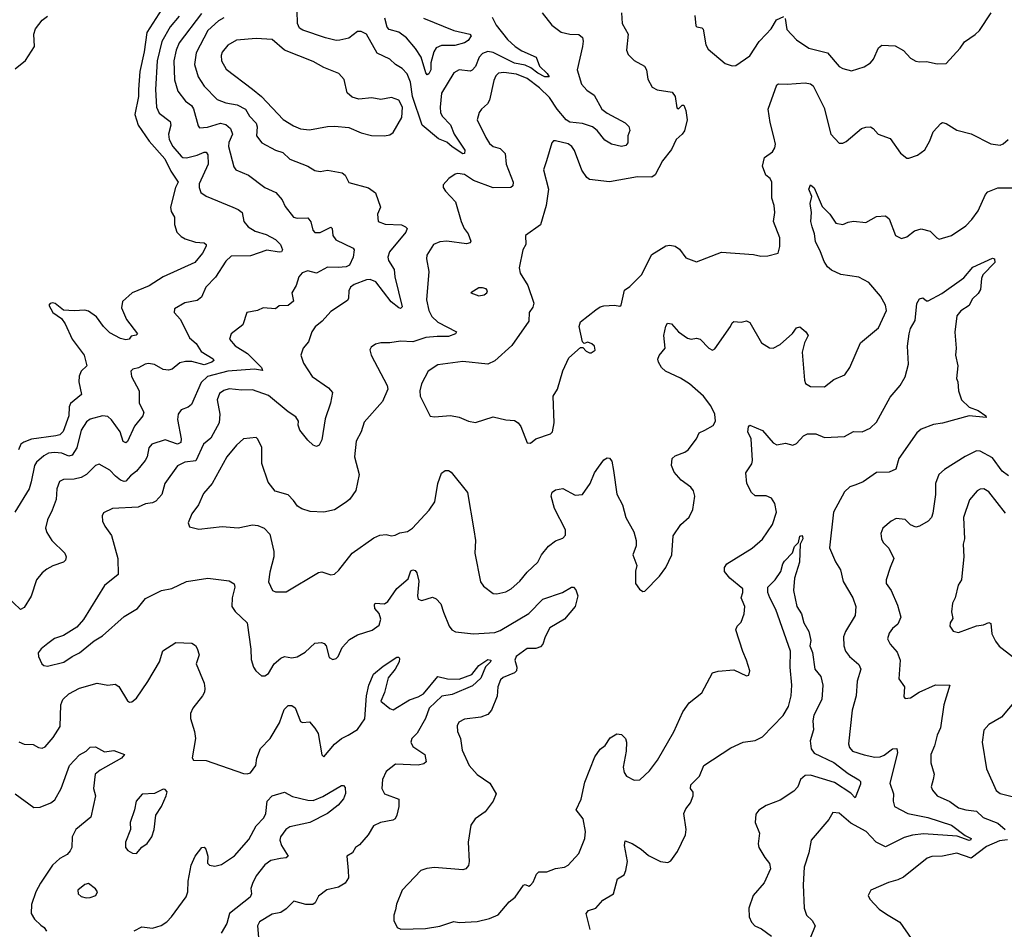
# Model space of a CAD drawing. Extents: x 2133489 to 2292442, y 756223 to 916462.
# Tile 244 of 256: x 2196350 to 2201871, y 876636 to 881736. Entities that reach past the tile are written whole.
import ezdxf

# ---------------------------------------------------------------- set-up
doc = ezdxf.new("R2010")
doc.units = 0

msp = doc.modelspace()

# ---------------------------------------------------------------- linework, layer by layer
at = {"layer": '0CON20XD'}
for points in [[(2197197.2, 881875), (2197063.2, 881665), (2197048, 881555), (2197023.8, 881445), (2197015.6, 881344.4), (2197015.2, 881305), (2196995.3, 881205), (2197013.8, 881145), (2197075.3, 881055), (2197164.2, 880955), (2197196.7, 880886.7), (2197237.8, 880825), (2197222.7, 880795), (2197196.2, 880685), (2197199.6, 880659.6), (2197218.1, 880628.1), (2197217.5, 880587.5), (2197231.4, 880545), (2197255, 880520), (2197278.1, 880508.1), (2197335, 880488.5), (2197384.3, 880484.3), (2197395.8, 880475.8), (2197396.1, 880466.1), (2197375, 880426.7), (2197331.2, 880375), (2197155, 880293.3), (2197075, 880243.1), (2196980.9, 880205), (2196925.6, 880155), (2196920.3, 880119.7)], [(2197369.8, 881770.2), (2197245, 881607.1), (2197227.4, 881565), (2197214.2, 881505), (2197218.7, 881398.7), (2197236.9, 881335), (2197279.8, 881279.8), (2197312.5, 881255), (2197325, 881235.7), (2197350.7, 881140.7), (2197358.8, 881128.8), (2197403.8, 881133.8), (2197475, 881156.6), (2197505, 881149.2), (2197531.2, 881125), (2197543.1, 881095), (2197522.7, 881047.3), (2197520, 881025), (2197551.2, 880911.2), (2197561.4, 880895), (2197633.3, 880863.3), (2197725, 880794.5), (2197786.7, 880766.7), (2197822.2, 880725), (2197839.3, 880689.3), (2197885, 880629.2), (2197905, 880622.2), (2197965.5, 880625.5), (2197981.7, 880601.7), (2197994.6, 880555), (2198005, 880541.9), (2198035, 880542.5), (2198095, 880572.5), (2198102.5, 880565), (2198106.5, 880525), (2198122.3, 880502.3), (2198219.2, 880455), (2198226, 880445), (2198220.5, 880405), (2198200, 880360), (2198180.6, 880349.4), (2198135.9, 880345.9), (2198075, 880347.5), (2198015, 880315.4), (2197965, 880327.1), (2197933.9, 880316.1), (2197915.7, 880295), (2197900.6, 880245), (2197875.6, 880205), (2197885, 880157.5), (2197855, 880134.3), (2197805, 880131.2), (2197785, 880114), (2197715, 880121.2), (2197684.1, 880105.9), (2197623.3, 880095), (2197601.2, 880025), (2197535.8, 879974.2), (2197526.2, 879945), (2197557.6, 879907.6), (2197627.8, 879865), (2197706, 879785), (2197711.7, 879768.3), (2197666.9, 879776.9), (2197516.7, 879765), (2197402.2, 879735), (2197367.8, 879702.2), (2197312.5, 879577.5), (2197295, 879563.1), (2197255, 879548.6), (2197238.9, 879525), (2197235.5, 879495), (2197255.2, 879385), (2197252.7, 879365), (2197235, 879356.8), (2197165, 879380.3), (2197090, 879355), (2197073.8, 879335), (2197064.5, 879285.5), (2197053.1, 879265), (2197005.8, 879204.3), (2196971.5, 879178.5), (2196945, 879148.9), (2196935, 879146.7), (2196915.8, 879155), (2196886.3, 879176.3), (2196855, 879210.5), (2196795, 879244.2), (2196775, 879236.9), (2196725, 879186.7), (2196695, 879169.2), (2196655, 879160), (2196595, 879157.7), (2196573.5, 879146.5), (2196557.5, 879105), (2196553.6, 879045), (2196532.7, 878985), (2196505, 878931.2), (2196494.5, 878884.5), (2196501.2, 878861.2), (2196530, 878815), (2196603.8, 878745), (2196610, 878725), (2196606.1, 878706.1), (2196595, 878694.3), (2196535, 878674.3), (2196502, 878655), (2196475, 878634), (2196445, 878596), (2196415, 878504.2), (2196375, 878440.8), (2196355, 878428), (2196275, 878503.8)], [(2197244.8, 881755.2), (2197193.3, 881696.7), (2197146.6, 881613.4), (2197121.7, 881505), (2197111.4, 881345), (2197116.9, 881245), (2197131.9, 881211.9), (2197194.4, 881165), (2197197.9, 881145), (2197184.1, 881095), (2197188.8, 881065), (2197209.4, 881025), (2197255, 880971.2), (2197265, 880963.3), (2197285, 880961.8), (2197345, 880976.5), (2197385, 880993.3), (2197395, 880992.5), (2197405, 880978), (2197406.8, 880925), (2197356.8, 880815), (2197355.5, 880795), (2197365, 880767.5), (2197395, 880745.6), (2197544.6, 880684.6), (2197575, 880672.2), (2197597.5, 880655), (2197607.5, 880605), (2197631.4, 880575), (2197670.9, 880550.9), (2197732.3, 880532.3), (2197785, 880503.1), (2197811.5, 880475), (2197824, 880445), (2197817.5, 880435), (2197805, 880433.3), (2197735, 880444.5), (2197645, 880412), (2197535, 880410.5), (2197505, 880382.9), (2197447.8, 880292.2), (2197393.2, 880236.8), (2197370, 880180), (2197345, 880162.2), (2197275, 880149.2), (2197218.8, 880115), (2197216.7, 880095), (2197252.5, 880055), (2197302.6, 879952.6), (2197339.9, 879919.9), (2197367.5, 879875), (2197434.5, 879835), (2197437.9, 879825), (2197426.4, 879815), (2197385, 879801.1), (2197315, 879819), (2197280.1, 879820.1), (2197247.9, 879812.1), (2197205, 879777.3), (2197185, 879770.7), (2197155, 879774.7), (2197105, 879802.5), (2197072.2, 879807.8), (2197053.8, 879805), (2197017, 879783), (2196984.1, 879775.9), (2196973.9, 879766.1), (2196976, 879735), (2197020.5, 879655), (2197020, 879585), (2197046.9, 879535), (2197040, 879515), (2196993.4, 879456.6), (2196955, 879370), (2196945, 879364), (2196931, 879371), (2196913.8, 879425), (2196865, 879492.5), (2196845, 879510.8), (2196815, 879514.6), (2196745, 879495.5), (2196725, 879480.6), (2196694.6, 879435), (2196670.5, 879335), (2196645, 879294.4), (2196625, 879288.2), (2196585.7, 879305.7), (2196545, 879308.4), (2196511.2, 879305), (2196485, 879290), (2196445, 879255.4), (2196433, 879237), (2196414, 879144), (2196403.6, 879106.4), (2196322.9, 878975)], [(2196325, 881460), (2196382.6, 881507.4), (2196433.3, 881585), (2196429.4, 881655), (2196438.6, 881685), (2196475, 881732.9), (2196506.7, 881755)], [(2197495, 881746.6), (2197465, 881730.4), (2197405.2, 881674.8), (2197339.6, 881550.4), (2197329.3, 881485), (2197351.5, 881415), (2197385, 881363.5), (2197458.1, 881288.1), (2197505, 881270.3), (2197568.5, 881258.5), (2197615.2, 881235.2), (2197638.9, 881195), (2197676.6, 881155), (2197681.3, 881135), (2197678.5, 881085), (2197708, 881045), (2197785, 881004.5), (2197825, 880990.9), (2197865, 880954.4), (2197965, 880914.3), (2198005, 880890.8), (2198035, 880885.7), (2198075, 880892.9), (2198157.4, 880877.4), (2198174.2, 880865), (2198195, 880824), (2198305, 880792.5), (2198344.2, 880765), (2198372.5, 880685), (2198356, 880645), (2198360, 880605), (2198400.2, 880590.2), (2198490, 880585), (2198513.8, 880575), (2198522, 880565), (2198514.3, 880545), (2198423.8, 880435), (2198413.6, 880405), (2198418.5, 880385), (2198449.2, 880335), (2198452.8, 880295), (2198494.4, 880125.6), (2198485, 880116.9), (2198475, 880121.2), (2198433.2, 880153.2), (2198346.7, 880266.7), (2198315, 880279.5), (2198295, 880277.5), (2198225, 880250.9), (2198205, 880237.1), (2198195.9, 880215.9), (2198194.4, 880175), (2198187.9, 880162.1), (2198095, 880100.6), (2198046.5, 880045), (2198006.4, 880013.6), (2197987.3, 879985), (2197969.5, 879930.5), (2197939.2, 879895), (2197925.8, 879855), (2197940.7, 879810.7), (2197990.8, 879735), (2198081.3, 879671.3), (2198103.3, 879645), (2198092, 879585), (2198062.1, 879497.9), (2198045, 879380), (2198029.3, 879350.7), (2198015, 879343.3), (2197995, 879350), (2197965, 879377.5), (2197920, 879435), (2197911.7, 879461.7), (2197913.3, 879485), (2197898.8, 879508.8), (2197855, 879537.1), (2197745, 879629.1), (2197655, 879660.4), (2197595, 879659.3), (2197525, 879666.9), (2197495, 879657.3), (2197470.3, 879639.7), (2197457.5, 879605), (2197471.5, 879525), (2197468.5, 879475), (2197435, 879413.8), (2197420.9, 879389.1), (2197381.5, 879355), (2197338.1, 879261.9), (2197275, 879254.7), (2197234.4, 879235), (2197164.5, 879135), (2197146.6, 879073.4), (2197113.3, 879036.7), (2197095, 879027.1), (2197055, 879021.1), (2197015, 879002.7), (2196870, 878995), (2196819.8, 878970.2), (2196811.9, 878955), (2196814.4, 878925), (2196826.7, 878896.7), (2196864, 878844), (2196900, 878715), (2196901.2, 878625), (2196826.2, 878563.8), (2196707.3, 878372.7), (2196669.5, 878330.5), (2196595, 878283.3), (2196545, 878266), (2196508.3, 878238.3), (2196471.1, 878208.9), (2196454.2, 878185), (2196455.8, 878165), (2196474, 878125), (2196485.6, 878115.6), (2196505, 878111.9), (2196596.7, 878133.3), (2196643.3, 878165), (2196686.2, 878185), (2196767, 878253), (2196815, 878281.2), (2196935, 878390), (2197010, 878435), (2197055, 878491.4), (2197145, 878535.8), (2197203.2, 878546.8), (2197285, 878585.7), (2197405, 878604.3), (2197525, 878588.8), (2197552.7, 878572.7), (2197556.2, 878555), (2197541.5, 878495), (2197539.2, 878445), (2197557.9, 878417.9), (2197626.2, 878355), (2197646.8, 878206.8), (2197648.6, 878148.6), (2197661.2, 878105), (2197673.3, 878085), (2197705, 878057.5), (2197725, 878056.2), (2197745, 878070), (2197776.9, 878125), (2197814.1, 878155.9), (2197835, 878165.4), (2197875, 878158.8), (2197906.1, 878163.9), (2197950.1, 878189.9), (2198005, 878239.4), (2198043, 878243), (2198057.6, 878237.6), (2198068.9, 878225), (2198085, 878160), (2198105, 878148.8), (2198125, 878153.8), (2198135.5, 878164.5), (2198157.8, 878215), (2198200, 878260), (2198245, 878286.1), (2198326.3, 878313.7), (2198365, 878341.9), (2198374.5, 878375), (2198365.9, 878405.9), (2198342.2, 878435), (2198339.4, 878455), (2198344, 878465), (2198395, 878460), (2198415, 878474.3), (2198463.9, 878546.1), (2198528.9, 878601.1), (2198542.5, 878645), (2198555, 878651.2), (2198568, 878648), (2198576.7, 878635), (2198587.7, 878587.7), (2198580, 878505), (2198585, 878487.5), (2198605, 878480), (2198665, 878498.8), (2198685, 878489.2), (2198710.9, 878460.9), (2198725.8, 878414.2), (2198757.5, 878335), (2198773.8, 878315), (2198794.4, 878304.4), (2198895, 878293.3), (2199015, 878299.6), (2199045, 878310.8), (2199205, 878406.5), (2199283.7, 878486.3), (2199394, 878525), (2199445, 878554), (2199455, 878553.3), (2199468.6, 878538.6), (2199480.6, 878505), (2199465, 878446), (2199404.7, 878375.3), (2199323.5, 878326.5), (2199296, 878275), (2199283.5, 878235), (2199270.9, 878219.1), (2199245, 878210.3), (2199195, 878209.6), (2199133.6, 878165), (2199125.5, 878145), (2199138.5, 878105), (2199135.6, 878085), (2199125, 878073.8), (2199061.9, 878048.1), (2199046.7, 878035), (2199030.9, 877995), (2199027, 877943), (2198995, 877864), (2198975, 877840), (2198935, 877824.6), (2198845, 877814.4), (2198812.2, 877797.8), (2198802.7, 877777.3), (2198804.4, 877745), (2198821.1, 877705), (2198830.2, 877640.2), (2198871.1, 877555), (2198915, 877504.2), (2198985.4, 877455.4), (2199020.8, 877395), (2199005.7, 877355), (2198960, 877295), (2198903.8, 877255), (2198880.3, 877219.7), (2198864.5, 877125), (2198870.8, 877015), (2198866.8, 876993.2), (2198851.2, 876975), (2198835, 876969.4), (2198675, 876982), (2198633.2, 876976.8), (2198600, 876965), (2198494.3, 876855.7), (2198463.6, 876776.4), (2198457.5, 876745), (2198447.5, 876715), (2198447.5, 876685), (2198467.5, 876645), (2198486.4, 876636.4), (2198625, 876640), (2198705, 876654), (2198785, 876680), (2198815, 876674.2), (2198915, 876680), (2198984.2, 876695.8), (2199032.7, 876717.3), (2199095, 876790), (2199127.5, 876815), (2199175, 876882.5), (2199185, 876887.5), (2199205, 876877.5), (2199215, 876882.5), (2199230, 876900), (2199248.8, 876945), (2199261.7, 876958.3), (2199305, 876957.5), (2199355, 876976.7), (2199405, 876984), (2199425, 876996.2), (2199485, 877061.2), (2199518.1, 877145), (2199521.9, 877185), (2199508.9, 877255), (2199470, 877305), (2199499.2, 877365), (2199519.8, 877460.2), (2199575, 877603.3), (2199604.1, 877645.9), (2199633, 877667), (2199660.7, 877709.3), (2199698.3, 877731.7), (2199725, 877727.5), (2199747.5, 877705), (2199752.5, 877685), (2199750, 877635), (2199734, 877545), (2199738.8, 877515), (2199753.3, 877495), (2199795, 877471.2), (2199827, 877473), (2199882, 877525), (2199925.8, 877584.2), (2200017.4, 877742.6), (2200068.1, 877855), (2200104, 877905), (2200175, 877961.2), (2200235, 878073.8), (2200266.4, 878083.6), (2200355, 878090), (2200425, 878057.5), (2200439.3, 878060.7), (2200443.3, 878085), (2200426.2, 878145), (2200405, 878192.5), (2200365.9, 878314.1), (2200373.8, 878335), (2200395, 878357.5), (2200412.5, 878405), (2200416.9, 878445), (2200400.4, 878480.4), (2200395.7, 878495), (2200405.6, 878525), (2200404.3, 878545), (2200332.5, 878605), (2200302.2, 878642.2), (2200301.4, 878665), (2200315, 878685.7), (2200457.3, 878772.7), (2200515, 878823.3), (2200571.1, 878905), (2200593.3, 878975), (2200583.7, 879023.7), (2200565, 879052.5), (2200535, 879065.7), (2200475, 879066.2), (2200454.2, 879084.2), (2200427.5, 879135), (2200421.4, 879195), (2200454.5, 879245.5), (2200460, 879265), (2200451.9, 879385), (2200433.6, 879425), (2200436.2, 879453.8), (2200445, 879462.5), (2200515, 879432.5), (2200575, 879363.8), (2200595, 879352), (2200645, 879361.2), (2200685, 879350), (2200705, 879360), (2200745, 879402.5), (2200766.8, 879413.2), (2200815, 879413.1), (2200863.6, 879393.6), (2200975, 879398.2), (2201025, 879427.7), (2201075, 879425.5), (2201119.2, 879445), (2201155, 879478.6), (2201231.2, 879618.8), (2201287.3, 879685), (2201315.8, 879734.3), (2201334.5, 879805), (2201328.6, 879905), (2201336.7, 879975), (2201345, 880003.8), (2201371.5, 880048.5), (2201381.2, 880145), (2201395, 880170), (2201415, 880176.7), (2201435, 880158.8), (2201445, 880160), (2201520, 880200), (2201645, 880288.9), (2201695, 880348.4), (2201805, 880398.1), (2201815.8, 880395), (2201817.5, 880375), (2201751.2, 880305), (2201743.8, 880285), (2201737.5, 880222.5), (2201725, 880201.2), (2201690.8, 880169.2), (2201675, 880133.8), (2201627.2, 880102.8), (2201604.2, 880075), (2201594.3, 879984.3), (2201601.4, 879895), (2201597.5, 879855), (2201610.8, 879795), (2201603.8, 879725), (2201611.2, 879705), (2201613.8, 879655), (2201632, 879605), (2201673.7, 879563.7), (2201724, 879545), (2201767.5, 879515), (2201770, 879505), (2201675, 879515.6), (2201524.3, 879474.3), (2201475, 879466.5), (2201405, 879439.2), (2201380.9, 879419.1), (2201280.6, 879275), (2201262, 879215), (2201225, 879199.5), (2201155, 879196.2), (2201080, 879145), (2201038.5, 879128.5)], [(2199279.2, 881775), (2199334.5, 881704.5), (2199386.3, 881666.3), (2199435, 881655.5), (2199485, 881652.9), (2199505, 881636.2), (2199510, 881615), (2199505.7, 881585.7), (2199475.6, 881455), (2199500, 881375), (2199530.7, 881340.7), (2199572, 881312), (2199615, 881233.6), (2199645, 881211.1), (2199745, 881156.9), (2199766.5, 881136.5), (2199770.6, 881115), (2199760.4, 881085), (2199759.6, 881045), (2199748.8, 881031.2), (2199725, 881025.3), (2199668.3, 881038.3), (2199630.8, 881060.8), (2199587.5, 881115), (2199561.5, 881135), (2199505.9, 881154.1), (2199435, 881161.9), (2199415, 881174), (2199363.8, 881233.8), (2199320.1, 881300.1), (2199265, 881354.1), (2199195, 881406.6), (2199135, 881430.4), (2199065, 881439.8), (2199035, 881436.1), (2199019.2, 881420.8), (2199008.9, 881395), (2198984.5, 881285), (2198973.1, 881265), (2198939.2, 881235), (2198925.8, 881215), (2198915.7, 881175), (2198963.1, 881075), (2198985, 881041.9), (2199005, 881024.5), (2199045, 881014.3), (2199071.4, 880985), (2199078.5, 880925), (2199116.5, 880825), (2199115.7, 880805), (2199104.4, 880795.6), (2199005, 880793.9), (2198895, 880834.6), (2198845, 880868.2), (2198806.9, 880873.1), (2198791.1, 880868.9), (2198756.7, 880845), (2198725, 880810), (2198723.8, 880795), (2198736.7, 880775), (2198793.9, 880713.9), (2198824.6, 880604.6), (2198841.9, 880565), (2198864.3, 880535), (2198878.8, 880495), (2198875.8, 880484.2), (2198855, 880478.6), (2198745, 880494.6), (2198705, 880491.3), (2198670.5, 880475), (2198633.3, 880415), (2198630.9, 880395), (2198643.3, 880325), (2198630.4, 880165), (2198643.3, 880105), (2198661, 880071), (2198695, 880039.1), (2198800, 879985), (2198794.3, 879975), (2198755, 879960.2), (2198690.8, 879959.2), (2198626.8, 879953.2), (2198555, 879930), (2198485, 879934.3), (2198425, 879924.4), (2198375, 879923.8), (2198345, 879916.2), (2198320.5, 879899.5), (2198312.5, 879885), (2198320, 879855), (2198410.5, 879685), (2198413.5, 879665), (2198384.5, 879595), (2198281.5, 879478.5), (2198264.6, 879425.4), (2198236.6, 879373.4), (2198228.2, 879285), (2198254.3, 879185), (2198235, 879096.2), (2198202, 879048), (2198180.2, 879029.8), (2198115, 878988.2), (2198055, 878975.4), (2197978, 878978), (2197932.5, 878992.5), (2197907.4, 879007.4), (2197885, 879040), (2197855, 879072), (2197782.9, 879092.9), (2197743.1, 879143.1), (2197707.7, 879247.7), (2197707.6, 879337.6), (2197685, 879383.3), (2197675, 879393.3), (2197605, 879385.6), (2197565, 879349.4), (2197510.9, 879285), (2197429.5, 879135), (2197381.2, 879078.8), (2197353.3, 879015), (2197314.4, 878965), (2197294.4, 878915), (2197301.7, 878891.7), (2197355, 878880), (2197485, 878894.2), (2197575, 878887.5), (2197655, 878902.9), (2197685, 878899.4), (2197720, 878885), (2197751.8, 878851.8), (2197774.5, 878754.5), (2197775.6, 878725), (2197752.4, 878637.6), (2197744.3, 878584.3), (2197767.5, 878535), (2197785, 878527.5), (2197845, 878527.5), (2198025, 878636), (2198045, 878639.2), (2198095, 878623.8), (2198115, 878626.2), (2198140.3, 878649.7), (2198215, 878744), (2198335, 878831.2), (2198370, 878845), (2198405, 878850), (2198435, 878841.2), (2198455, 878846), (2198482, 878858), (2198525, 878866.1), (2198553.1, 878885), (2198646.5, 878985), (2198678.3, 879031.7), (2198695.4, 879134.6), (2198715, 879192.5), (2198735, 879207.5), (2198755, 879207.5), (2198769.3, 879199.3), (2198861.1, 879085), (2198895.7, 878875), (2198905.6, 878815), (2198901.4, 878745), (2198933.7, 878583.7), (2198950.2, 878560.2), (2199005, 878518), (2199025.9, 878515.9), (2199075, 878527.5), (2199105, 878544.3), (2199155, 878587.1), (2199195, 878638.9), (2199255.7, 878695), (2199275, 878736.2), (2199315.4, 878784.6), (2199355, 878814.4), (2199395, 878828.6), (2199411.4, 878845), (2199410, 878875), (2199348.7, 878995), (2199329.4, 879065), (2199335, 879086.2), (2199355, 879100.8), (2199395, 879107.1), (2199465, 879069.4), (2199505, 879074.4), (2199548.5, 879135), (2199573.6, 879195), (2199595, 879227.5), (2199625, 879268), (2199645, 879280), (2199657.3, 879277.3), (2199671.2, 879261.2), (2199678.9, 879208.9), (2199699.2, 879075), (2199730.8, 879015), (2199748.8, 878945), (2199792.9, 878865), (2199807.5, 878815), (2199806.1, 878786.1), (2199788.6, 878735), (2199810, 878675), (2199803.6, 878643.6), (2199803.3, 878575), (2199825, 878542.5), (2199845, 878530), (2199855, 878532.5), (2199937.5, 878615), (2199972.5, 878665), (2200007.5, 878735), (2200015, 878842.5), (2200056.7, 878905), (2200104.1, 878945.9), (2200125, 878990), (2200135.8, 879065), (2200128, 879095), (2200113.8, 879115), (2200060, 879155), (2200019.5, 879199.5), (2200005.6, 879235.6), (2200007.8, 879275), (2200025, 879291.1), (2200079.2, 879310.8), (2200099.2, 879325), (2200145, 879386.2), (2200160.9, 879419.1), (2200192.5, 879435), (2200238.6, 879461.4), (2200251.5, 879485), (2200248.2, 879525), (2200225, 879570.5), (2200184.5, 879625), (2200105.5, 879695), (2200055, 879726.8), (2199971.9, 879765), (2199949.5, 879785), (2199931.4, 879815), (2199928.3, 879831.7), (2199936.1, 879853.9), (2199968.8, 879895), (2199962.7, 879965), (2199972.3, 880017.7), (2199982, 880035), (2200005, 880031.4), (2200045, 879985.7), (2200095, 879950), (2200115, 879944.2), (2200145, 879951.2), (2200165, 879943.8), (2200215, 879894), (2200235, 879883.3), (2200248.8, 879891.2), (2200335.8, 880015), (2200345, 880036.7), (2200355, 880043.8), (2200395, 880040), (2200425, 880046.7), (2200445, 880038.8), (2200510, 879925), (2200555, 879895.8), (2200575.7, 879894.3), (2200615, 879914), (2200682.7, 879977.3)], [(2198999.6, 881749.6), (2199021.5, 881705), (2199086.1, 881625), (2199128.9, 881585), (2199165, 881561.2), (2199245.2, 881525.2), (2199265, 881476.2), (2199307.1, 881435), (2199318.1, 881415), (2199295, 881416.2), (2199255, 881435.7), (2199216.7, 881466.7), (2199185, 881480.1), (2199125, 881492.6), (2199005, 881552.9), (2198975, 881557.6), (2198945, 881546.1), (2198926.9, 881525), (2198905.7, 881474.3), (2198887.4, 881452.6), (2198875, 881448.2), (2198815, 881454.5), (2198785, 881438.6), (2198715, 881324.3), (2198707.1, 881245), (2198709.8, 881215), (2198719.3, 881195), (2198765, 881145.6), (2198785.4, 881095), (2198846.6, 881005), (2198845, 880985.8), (2198835, 880983.9), (2198775, 881022.3), (2198745, 881050), (2198698.1, 881068.1), (2198606.2, 881145), (2198552, 881305), (2198541.2, 881385), (2198522.1, 881432.1), (2198495, 881461.8), (2198457.5, 881485), (2198425.8, 881515), (2198355, 881549.2), (2198294.3, 881654.3), (2198265, 881670), (2198245, 881669.2), (2198195, 881632.5), (2198145, 881620.6), (2198125, 881620), (2198065, 881634.6), (2197937.6, 881677.6), (2197919.1, 881689.1), (2197907.1, 881715), (2197906.5, 881785)], [(2198615, 881743.6), (2198784.3, 881675), (2198873.8, 881655), (2198881.8, 881645), (2198865, 881620), (2198843.4, 881606.6), (2198789.1, 881590.9), (2198715, 881592.1), (2198685, 881578.5), (2198671.8, 881555), (2198656.2, 881495), (2198654.6, 881455), (2198645, 881432), (2198635, 881426), (2198627.7, 881437.7), (2198600.6, 881525), (2198569.4, 881575), (2198519.6, 881635), (2198475, 881666.5), (2198421.5, 881681.5), (2198411.2, 881695), (2198397.2, 881745)], [(2199724.3, 881775), (2199728.5, 881715), (2199761.4, 881655), (2199752.9, 881565), (2199761.7, 881541.7), (2199795, 881508), (2199854, 881475), (2199864.2, 881454.2), (2199871.7, 881401.7), (2199897.4, 881357.4), (2199925, 881342.5), (2200008.8, 881328.8), (2200024.7, 881304.7), (2200035, 881242.5), (2200045, 881236.7), (2200064.2, 881255.8), (2200075, 881256.2), (2200085, 881227.5), (2200092.3, 881175), (2200077.2, 881112.8), (2200065, 881094), (2200031.2, 881065), (2200005, 881007.5), (2199955, 880943.8), (2199914.1, 880865.9), (2199895, 880852.9), (2199815, 880854.1), (2199656.6, 880826.6), (2199545, 880840), (2199530.6, 880850.6), (2199502.4, 880892.4), (2199461.7, 881001.7), (2199445.8, 881025), (2199425, 881039.4), (2199355, 881056.2), (2199344.1, 881055.9), (2199333.8, 881045), (2199304.2, 880945), (2199288, 880895), (2199314.5, 880785), (2199302.7, 880695), (2199270.8, 880585), (2199186.7, 880525), (2199188.8, 880475), (2199171.2, 880445), (2199150.8, 880345), (2199156, 880315), (2199198.8, 880245), (2199233, 880147), (2199226.7, 880125), (2199206.7, 880095), (2199204.3, 880045), (2199110.5, 879909.5), (2199015, 879822.9), (2198975, 879804.4), (2198835, 879818.6), (2198695, 879801.5), (2198641.1, 879765), (2198602.7, 879695), (2198593.5, 879655), (2198595.8, 879625.8), (2198652.3, 879512.3), (2198675, 879508.8), (2198765, 879516), (2198815, 879507.5), (2198866.7, 879485), (2198905, 879477.3), (2199005, 879509.2), (2199075, 879492.5), (2199125, 879488), (2199145, 879476.2), (2199159.2, 879455), (2199195, 879363.3), (2199215, 879361.2), (2199245, 879386.2), (2199325.9, 879414.1), (2199336.7, 879425), (2199347.5, 879475), (2199342, 879625), (2199366, 879665), (2199395, 879767.5), (2199429.7, 879840.3), (2199495, 879897.5), (2199508.3, 879898.3), (2199527, 879877), (2199545, 879867.5), (2199555, 879867.5), (2199577, 879883), (2199572.5, 879905), (2199558.3, 879918.3), (2199535, 879927.5), (2199515, 879920), (2199505, 879930), (2199486.7, 880015), (2199495, 880042.5), (2199580.7, 880109.3), (2199605, 880126.2), (2199625, 880131.2), (2199686, 880136), (2199715, 880130), (2199722.5, 880135), (2199740.6, 880219.4), (2199770.6, 880239.4), (2199836.2, 880305), (2199895, 880420), (2199972.7, 880467.3), (2199995, 880472.5), (2200025.6, 880465.6), (2200049.7, 880449.7), (2200085, 880401.2), (2200145, 880378.8), (2200285, 880432.5), (2200465, 880419.2), (2200505, 880410), (2200545, 880412), (2200603, 880427), (2200613.3, 880465), (2200613, 880513), (2200577.5, 880605), (2200584.4, 880655), (2200581.1, 880695), (2200568.1, 880735), (2200568, 880825), (2200558.8, 880845), (2200533.8, 880865), (2200515.8, 880915), (2200527, 880963), (2200571.2, 880995), (2200585, 881017.5), (2200587.9, 881037.9), (2200579.5, 881079.5), (2200558.8, 881158.8), (2200547.1, 881235), (2200595, 881370), (2200605, 881375.6), (2200653.6, 881373.6), (2200755, 881381.9), (2200785, 881376.9), (2200799.4, 881365), (2200861.1, 881241.1), (2200898.6, 881095), (2200944.2, 881044.2), (2200965, 881042.9), (2200985, 881052.9), (2201071.2, 881125), (2201095, 881134.2), (2201120, 881135), (2201135, 881126.2), (2201163.4, 881093.4), (2201230.3, 881070.3), (2201288.3, 880988.3), (2201325, 880960), (2201335, 880958.8), (2201384, 880976), (2201425, 881006.7), (2201453.4, 881056.6), (2201473, 881107), (2201515, 881153.8), (2201525, 881158.8), (2201545, 881154), (2201605, 881117.1), (2201685, 881095.6), (2201795, 881040.6), (2201847, 881033), (2201865, 881040), (2201892.5, 881065)], [(2200135, 881760), (2200141.9, 881701.9), (2200146.1, 881696.1), (2200175, 881691.2), (2200182.7, 881682.7), (2200197.5, 881595), (2200210.9, 881570.9), (2200305, 881491.2), (2200345, 881477.5), (2200365, 881480), (2200445, 881532.5), (2200496.2, 881613.8), (2200535.3, 881654.7), (2200564.4, 881685), (2200592.9, 881735), (2200635, 881754.3)], [(2200642.8, 881742.8), (2200651.7, 881681.7), (2200705, 881622.9), (2200775, 881577.1), (2200879.6, 881549.6), (2200945, 881474.2), (2200965, 881462), (2201015, 881449.2), (2201085, 881470.8), (2201120, 881495), (2201137.5, 881515), (2201165, 881577.5), (2201185, 881593.3), (2201259.5, 881589.5), (2201305, 881563.8), (2201345, 881520), (2201375, 881503.8), (2201395, 881498.8), (2201435, 881502), (2201495, 881488.8), (2201545, 881490), (2201623.9, 881576.1), (2201647.3, 881612.7), (2201707.9, 881652.1), (2201731.2, 881675), (2201797.5, 881775)], [(2198395, 881084.4), (2198425, 881090.6), (2198445, 881104.2), (2198493.3, 881186.8), (2198496.5, 881245), (2198475, 881284.6), (2198435, 881299.2), (2198375, 881288.2), (2198325, 881297.9), (2198250.9, 881290.9), (2198215, 881301.4), (2198186.3, 881326.3), (2198169.8, 881399.8), (2198138.6, 881435), (2198055, 881467.3), (2197995, 881502.1), (2197835.3, 881565.3), (2197765, 881625.4), (2197675, 881631.3), (2197565, 881622.1), (2197517, 881593), (2197486, 881554), (2197480, 881535), (2197482.2, 881505), (2197508.3, 881458.3), (2197655, 881345.5), (2197705.2, 881305.2), (2197826.9, 881176.9), (2197885, 881140.9), (2197925, 881124.5), (2197975, 881118.2), (2198075, 881137.5), (2198115, 881138.9), (2198195, 881130.6), (2198265, 881101.1), (2198322.7, 881087.3), (2198395, 881084.4)], [(2200682.7, 879977.3), (2200705, 880008), (2200725, 880014), (2200758, 879985), (2200770.8, 879965), (2200751.4, 879925), (2200737.3, 879872.7), (2200750.6, 879715), (2200756.7, 879696.7), (2200785, 879679.2), (2200862.7, 879677.3), (2200915, 879719.2), (2200976.2, 879745), (2201004.2, 879785.8), (2201064.4, 879925), (2201165, 880008), (2201210, 880105), (2201205.7, 880135), (2201176, 880185), (2201111.7, 880261.7), (2201055, 880291.5), (2200955, 880308), (2200902.2, 880332.2), (2200880.5, 880350.5), (2200860.1, 880380.1), (2200840.9, 880435), (2200811.9, 880491.9), (2200806.8, 880535), (2200793.2, 880575), (2200786.1, 880605), (2200789.7, 880655), (2200782.5, 880705), (2200792, 880745), (2200775.8, 880785), (2200785, 880810), (2200805, 880793.3), (2200849.1, 880689.1), (2200891.9, 880645), (2200926, 880595), (2200965, 880587.1), (2200995, 880601.2), (2201025, 880606.7), (2201095, 880599.2), (2201155, 880632.2), (2201205, 880637.1), (2201225, 880620), (2201260.8, 880525), (2201295, 880509.4), (2201325, 880518.6), (2201367, 880553), (2201405, 880564), (2201455, 880550), (2201492.1, 880512.1), (2201505, 880506.2), (2201575, 880526), (2201655, 880579.2), (2201689.2, 880615), (2201724.3, 880665), (2201765.8, 880755), (2201778.7, 880771.3), (2201835, 880792.5), (2201917.6, 880792.4)], [(2198925, 880187.5), (2198955, 880192.5), (2198970, 880205), (2198972.5, 880215), (2198966.1, 880226.1), (2198945, 880232.5), (2198925, 880232.5), (2198880, 880205), (2198925, 880187.5)], [(2196920.3, 880119.7), (2196949.5, 880055), (2197010, 879975), (2197003.3, 879966.7), (2196975, 879961.2), (2196963.3, 879945), (2196945, 879940.5), (2196915, 879949.2), (2196855, 879980), (2196819.2, 880015), (2196780.1, 880070.1), (2196735, 880102.2), (2196715, 880107.2), (2196655, 880103.1), (2196595, 880107.9), (2196548, 880145), (2196535, 880148.6), (2196521.2, 880145), (2196514, 880135), (2196536, 880095), (2196585, 880060), (2196605, 880030.6), (2196643.8, 879945), (2196711.9, 879855), (2196726, 879795), (2196694, 879766), (2196683.1, 879736.9), (2196681.6, 879705), (2196695.6, 879635), (2196635.2, 879584.8), (2196628.2, 879565), (2196626.1, 879515), (2196593, 879427), (2196575, 879407.8), (2196553.3, 879403.3), (2196416.1, 879383.9), (2196372.3, 879367.7), (2196356.4, 879355), (2196342.5, 879325)], [(2201895, 879178.6), (2201858.9, 879205), (2201805, 879280), (2201735, 879317.1), (2201715, 879319.1), (2201652.4, 879287.6), (2201535, 879214.3), (2201504.3, 879185), (2201485.6, 879135), (2201484.5, 879074.5), (2201471.1, 878968.9), (2201462.5, 878945), (2201444, 878925), (2201395, 878895.6), (2201375, 878890.6), (2201345, 878904.3), (2201314.3, 878934.3), (2201265, 878938.6), (2201236.2, 878925), (2201190.8, 878885), (2201178.6, 878855), (2201182.9, 878825), (2201192.5, 878805), (2201223.1, 878773.1), (2201252.5, 878715), (2201230.6, 878665), (2201208.9, 878595), (2201208.1, 878575), (2201236.4, 878535), (2201273.1, 878453.1), (2201290.8, 878385), (2201273.3, 878346.7), (2201245, 878322.9), (2201224.6, 878295.4), (2201215.8, 878265), (2201230.8, 878235), (2201269.4, 878189.4), (2201286.7, 878145), (2201280.5, 878040.5), (2201311.2, 877995), (2201308.3, 877938.3), (2201315, 877930), (2201345, 877933.8), (2201394.4, 877965.6), (2201485, 878006.2), (2201566.2, 878005), (2201531.1, 877895), (2201513.3, 877765), (2201494.5, 877725), (2201480, 877665), (2201459.5, 877615), (2201459.7, 877569.7), (2201478.1, 877505), (2201472.9, 877475), (2201460.8, 877435), (2201468, 877415), (2201495, 877383.8), (2201565, 877351.5), (2201615, 877317.1), (2201655, 877305.5), (2201715, 877298.9), (2201753.3, 877263.2), (2201835, 877230.7), (2201875.9, 877195)], [(2201038.5, 879128.5), (2201005, 879117.5), (2200975, 879088.9), (2200913.9, 878975), (2200890.3, 878775), (2200924.2, 878695.8), (2200952, 878652), (2200967.3, 878585), (2201021.5, 878495), (2201038.8, 878445), (2201035.5, 878395), (2200980.5, 878305), (2200970, 878275), (2200970.4, 878225), (2200980.5, 878195), (2201003.3, 878165), (2201055, 878120.6), (2201067.3, 878095), (2201046.6, 878026.6), (2201040.5, 877945), (2201017.5, 877865), (2200997.5, 877675), (2201002.7, 877655), (2201019.2, 877635), (2201085, 877613.8), (2201145, 877601.3), (2201175, 877603.3), (2201197.5, 877612.5), (2201245, 877647.5), (2201269.3, 877649.3), (2201271.8, 877625), (2201228.5, 877455), (2201250.4, 877395), (2201247.2, 877355), (2201254.5, 877325), (2201330, 877285), (2201441.9, 877261.9), (2201575, 877220), (2201651.5, 877161.5), (2201684.4, 877145), (2201682, 877135), (2201675, 877133.2), (2201607.6, 877157.6), (2201418.9, 877171.1), (2201356.7, 877163.3), (2201310, 877150), (2201205, 877098.1), (2201152.5, 877125), (2201095.6, 877185), (2201010.5, 877230.5), (2200945, 877287.5), (2200908.8, 877291.2), (2200887.9, 877252.1), (2200788.8, 877135), (2200775.8, 877065), (2200748.6, 876985), (2200743.1, 876885), (2200748, 876755), (2200761.4, 876715), (2200792.9, 876685), (2200811.2, 876655), (2200755, 876516.2)], [(2201878.3, 878968.2), (2201785, 879089.4), (2201755.6, 879105.6), (2201735, 879104.2), (2201718.8, 879095), (2201675.5, 879044.5), (2201641.8, 878945), (2201648, 878825), (2201641.2, 878795), (2201644, 878725), (2201633.8, 878615), (2201631.2, 878595), (2201613.3, 878565), (2201596.2, 878495), (2201581.2, 878465), (2201574.3, 878415), (2201581.7, 878378.3), (2201568, 878355), (2201566.1, 878336.1), (2201585, 878306.7), (2201615, 878300.8), (2201715, 878337.5), (2201755, 878343.3), (2201783.9, 878356.1), (2201795, 878350), (2201802.1, 878292.1), (2201821.4, 878251.4), (2201843, 878223), (2201916.7, 878165)], [(2199749.2, 876965), (2199758.1, 877015), (2199740.6, 877105), (2199745, 877132.5), (2199785, 877116.9), (2199835, 877084.3), (2199875, 877048.9), (2199944, 877015), (2199985, 877009.4), (2200000.7, 877019.3), (2200038.5, 877071.5), (2200082.5, 877165), (2200086.5, 877195), (2200074.5, 877285), (2200085, 877312), (2200110.8, 877345), (2200127.1, 877385), (2200126, 877405), (2200112, 877425), (2200114.2, 877445), (2200161.2, 877495), (2200185.9, 877554.1), (2200337.3, 877652.7), (2200406.7, 877685), (2200475, 877693.8), (2200515.2, 877714.8), (2200631.2, 877835), (2200660.4, 877885), (2200676.2, 877945), (2200680, 878005), (2200669.4, 878105), (2200672, 878195), (2200589.1, 878429.1), (2200555.7, 878495), (2200545.7, 878525), (2200546, 878555), (2200585.6, 878594.4), (2200618.3, 878641.7), (2200629.2, 878685), (2200639.4, 878700.6), (2200684.1, 878745.9), (2200695, 878781.2), (2200717.5, 878805), (2200725, 878840), (2200735, 878843.8), (2200738.9, 878838.9), (2200741.4, 878825), (2200725.8, 878795), (2200722.7, 878695), (2200694.6, 878605.4), (2200688.8, 878535), (2200706.9, 878445), (2200734.2, 878405), (2200747.1, 878355), (2200774.3, 878305), (2200785.6, 878255.6), (2200780.4, 878225), (2200795, 878187.5), (2200808.8, 878095), (2200842.4, 878052.4), (2200854.3, 878005), (2200847.9, 877925), (2200803.7, 877836.3), (2200797.5, 877805), (2200801.1, 877755), (2200781.8, 877691.8), (2200788, 877648), (2200805, 877623.5), (2200915, 877570.4), (2200995, 877510), (2201054.6, 877474.6), (2201064.3, 877465), (2201065, 877450), (2201035, 877373.3), (2201009.6, 877399.6), (2200919.1, 877459.1), (2200785, 877499.2), (2200755, 877498.9), (2200727.5, 877475), (2200713.1, 877435), (2200690.5, 877409.5), (2200615, 877360), (2200535, 877329.1), (2200495.4, 877304.6), (2200478.7, 877281.3), (2200474.4, 877235), (2200498.1, 877175), (2200490, 877115), (2200494.3, 877095), (2200527.6, 877037.6), (2200554.6, 877004.6), (2200560, 876975), (2200524.6, 876895.4), (2200462.5, 876825), (2200439.2, 876755), (2200440.8, 876705), (2200453.1, 876675), (2200472.5, 876655), (2200509.1, 876639.1), (2200565, 876597.5)], [(2196345, 877686.7), (2196375, 877674.5), (2196425, 877672.5), (2196455.5, 877654.5), (2196475, 877652.2), (2196491.9, 877658.1), (2196538.3, 877711.7), (2196577.4, 877772.6), (2196580.4, 877895), (2196591.5, 877925), (2196625, 877956.4), (2196685, 877987.1), (2196783.7, 878016.3), (2196844.6, 878005.4), (2196885, 878011.1), (2196905, 877997.5), (2196955, 877916.2), (2196965, 877910), (2196978.3, 877911.7), (2197005, 877932), (2197068.9, 878025), (2197134.4, 878135), (2197152.5, 878197.5), (2197225, 878244.2), (2197315, 878239.2), (2197335, 878226.2), (2197345, 878210), (2197355.6, 878175), (2197339.4, 878125), (2197384, 878015), (2197387.5, 877985), (2197385.8, 877965), (2197375, 877944.2), (2197320, 877875), (2197306.9, 877845), (2197307.9, 877817.9), (2197330, 877745), (2197335.6, 877705), (2197316.7, 877596.7), (2197325, 877584), (2197395, 877582.5), (2197605, 877510), (2197625, 877507.5), (2197645, 877514), (2197674.4, 877555), (2197680.4, 877595), (2197700, 877650), (2197754.7, 877705.3), (2197807.3, 877792.7), (2197832.1, 877867.9), (2197855, 877890.8), (2197875, 877891.2), (2197895, 877876.9), (2197925, 877801.2), (2197935, 877796), (2197975, 877798.8), (2198005, 877763.8), (2198023.1, 877733.1), (2198044.4, 877614.4), (2198055, 877602.5), (2198116.1, 877673.9), (2198155, 877705.6), (2198191.2, 877725), (2198245, 877755.7), (2198284.6, 877815), (2198295.2, 877944.8), (2198307.7, 878005), (2198333.4, 878066.6), (2198388.2, 878111.8), (2198465, 878161.4), (2198475, 878162), (2198479.4, 878155), (2198477.1, 878135), (2198455.4, 878095), (2198415.4, 878045), (2198396, 877964), (2198375.7, 877915), (2198425, 877874), (2198443.6, 877866.4), (2198535, 877923.1), (2198585, 877938.8), (2198615, 877955.5), (2198695, 878052.5), (2198749.4, 878039.4), (2198815, 878037.9), (2198885.6, 878064.4), (2198925, 878115.5), (2198975, 878149.1), (2198992, 878145), (2198989.2, 878135), (2198962, 878108), (2198948.4, 878075), (2198935, 878043.8), (2198889.3, 878000.7), (2198775, 877952.6), (2198716.5, 877943.5), (2198646.7, 877875), (2198625, 877816.9), (2198579.6, 877735), (2198548.8, 877705), (2198543.1, 877685), (2198555, 877661.1), (2198622, 877615), (2198630, 877575), (2198616.5, 877563.5), (2198585, 877556.2), (2198457.5, 877562.5), (2198405, 877520), (2198384.4, 877475.6), (2198380.8, 877425), (2198396.2, 877395), (2198476.7, 877365), (2198476, 877325), (2198464.2, 877275), (2198454.5, 877255.5), (2198442.6, 877247.4), (2198373.3, 877235), (2198334.5, 877215.5), (2198304.2, 877165), (2198255, 877110), (2198232.5, 877095), (2198216.4, 877063.6), (2198183.6, 877046.4), (2198191.9, 876965), (2198193.5, 876925), (2198174.4, 876895), (2198138.3, 876871.7), (2198073, 876857), (2198025, 876821.2), (2198006.2, 876785), (2197994.4, 876775.6), (2197955, 876774.3), (2197886.7, 876793.3), (2197845, 876750), (2197815, 876730), (2197765, 876720), (2197695, 876676.7), (2197683.8, 876655), (2197694, 876525)], [(2201963.8, 877955), (2201856.2, 877825), (2201783.8, 877785), (2201757, 877753), (2201747.1, 877685), (2201770.8, 877535), (2201825, 877413.8), (2201847.9, 877397.9), (2201915, 877381.2)], [(2196325, 877396), (2196428.7, 877318.7), (2196465, 877320), (2196525.2, 877344.8), (2196547.7, 877362.3), (2196582.7, 877425), (2196629.5, 877555), (2196685, 877614.2), (2196723.3, 877635), (2196745, 877656.7), (2196775, 877658.8), (2196825, 877630), (2196877.6, 877637.6), (2196936.7, 877615), (2196920, 877595), (2196801.3, 877528.7), (2196773.1, 877505), (2196764.5, 877425.5), (2196774.6, 877385), (2196748.8, 877265), (2196665.5, 877195), (2196643.8, 877155), (2196641.8, 877095), (2196633.6, 877075), (2196615.2, 877054.8), (2196575, 877033.3), (2196534.7, 876995.3), (2196466.2, 876895), (2196439.5, 876845), (2196415.6, 876775), (2196414.4, 876725), (2196432.2, 876692.2), (2196469.1, 876659.1), (2196486.4, 876646.4), (2196499.6, 876625)], [(2196992, 876628), (2197035, 876649.1), (2197095, 876642.1), (2197143.8, 876656.2), (2197175, 876677.8), (2197200.5, 876705), (2197283.1, 876816.9), (2197293.3, 876845), (2197294.5, 876905), (2197310.8, 876995), (2197334.7, 877045.3), (2197371.2, 877095), (2197385, 877096.7), (2197393.8, 877085), (2197404, 877045), (2197403.9, 877006.1), (2197414.6, 876994.6), (2197445, 876990), (2197481.1, 876998.9), (2197555, 877046.9), (2197635, 877140), (2197675.3, 877215), (2197719.2, 877260.8), (2197729.5, 877285), (2197737.9, 877355), (2197765, 877384.5), (2197835, 877404.2), (2197879.5, 877379.5), (2197965, 877359.1), (2197995, 877357.6), (2198049.5, 877380.5), (2198155, 877442), (2198165, 877441.2), (2198175, 877430), (2198177.1, 877397.1), (2198165, 877367.8), (2198135, 877331.4), (2198075, 877285.6), (2197976.1, 877233.9), (2197865, 877210.9), (2197841.5, 877195), (2197811.9, 877155), (2197808.6, 877135), (2197818.6, 877105), (2197855.7, 877045), (2197845, 877036), (2197812.4, 877032.4), (2197758.5, 877021.5), (2197725, 876997.3), (2197676.2, 876935), (2197655, 876892.3), (2197646.1, 876865), (2197650, 876835), (2197643.2, 876815), (2197525.8, 876725), (2197511.5, 876668.5), (2197479.1, 876615)], [(2197005, 877060), (2197034.3, 877095.7), (2197065, 877116.7), (2197091.2, 877155), (2197104.2, 877195), (2197113.8, 877275), (2197145.6, 877324.4), (2197171.2, 877385), (2197176.1, 877406.1), (2197165, 877420), (2197155, 877421.2), (2197105, 877398), (2197036.7, 877393.3), (2197003.8, 877355), (2196994, 877305), (2196968.8, 877235), (2196971.2, 877195), (2196943.3, 877125), (2196943.3, 877095), (2196957, 877077), (2196981.7, 877061.7), (2197005, 877060)], [(2201888.3, 877138.3), (2201845, 877131.1), (2201770.8, 877099.2), (2201685, 877034), (2201605, 877062.1), (2201524.6, 877045.4), (2201465, 877043.6), (2201438.8, 877035), (2201305, 876927.5), (2201275, 876912.5), (2201221.3, 876898.7), (2201122.5, 876855), (2201107.5, 876825), (2201116.7, 876805), (2201168.8, 876748.8), (2201211.1, 876721.1), (2201285.7, 876675), (2201395, 876516)], [(2199548.8, 876635), (2199525.8, 876725), (2199539.7, 876740.3), (2199580, 876755), (2199620.4, 876799.6), (2199680, 876835), (2199701.7, 876918.3), (2199739.5, 876940.5), (2199749.2, 876965)], [(2196722.5, 876812.5), (2196745, 876814.3), (2196777.5, 876825), (2196786.7, 876845), (2196775, 876862.5), (2196735, 876892.5), (2196715, 876886.2), (2196676.7, 876855), (2196677.5, 876835), (2196695, 876820), (2196722.5, 876812.5)]]:
    msp.add_lwpolyline(points, dxfattribs=at)

doc.saveas('drawing.dxf')
